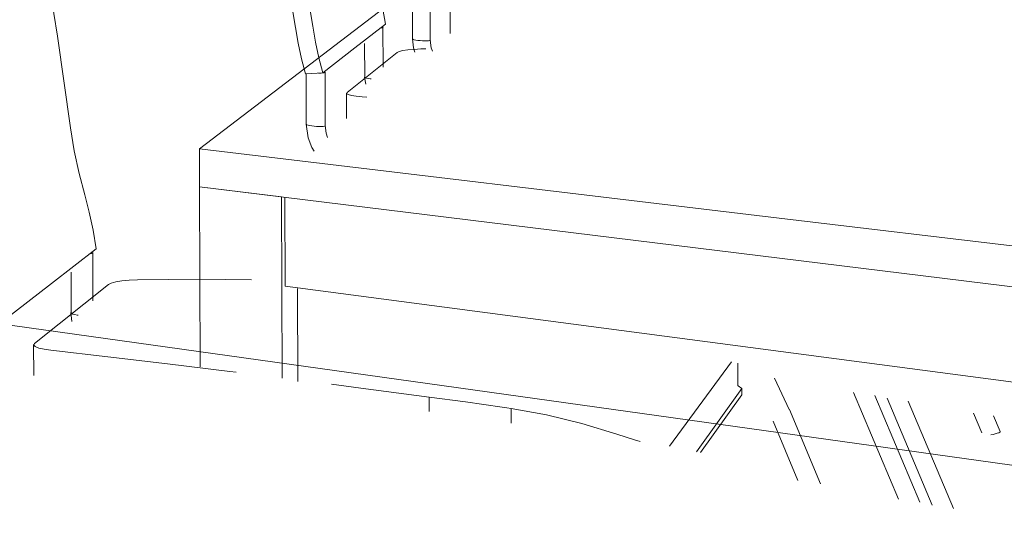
# Model space of a CAD drawing. Header units: metres. Extents: x -32 to 90, y -28 to 32.
# Tile 122 of 148: x 90.08421 to 90.08945, y 1.76875 to 1.77149. Entities that reach past the tile are written whole.
import ezdxf

# ---------------------------------------------------------------- set-up
doc = ezdxf.new("R2010")
doc.units = ezdxf.units.M
doc.layers.add('I-FURN', color=30, linetype='Continuous', lineweight=18)

msp = doc.modelspace()

# ---------------------------------------------------------------- linework, layer by layer
at = {"layer": 'I-FURN', "lineweight": 9}
for p, q in [((90.0868432, 1.7720844), (90.0851634, 1.7708003)), ((90.0862986, 1.7713868), (90.0862977, 1.7716359)), ((90.0863927, 1.7716438), (90.0863936, 1.7713798)), ((90.086499, 1.7714143), (90.0864985, 1.7715404)), ((90.0859912, 1.7713381), (90.0861542, 1.7714647)), ((90.0861411, 1.7714482), (90.0861418, 1.7712355)), ((90.085821, 1.7712058), (90.0859912, 1.7713381)), ((90.0860441, 1.7711824), (90.0860435, 1.7713609)), ((90.0863939, 1.7713804), (90.0863936, 1.7713787)), ((90.0862174, 1.7713143), (90.0859502, 1.7710996)), ((90.0863701, 1.7713332), (90.0863433, 1.7713324)), ((90.0857288, 1.7712), (90.085821, 1.7712058)), ((90.0857322, 1.770932), (90.0857313, 1.7711998)), ((90.0858328, 1.7712085), (90.0858338, 1.7709239)), ((90.0860495, 1.7711441), (90.0860435, 1.7711826)), ((90.0859472, 1.7709612), (90.0859468, 1.7710967)), ((90.0860302, 1.7710772), (90.086055, 1.7710754)), ((90.0858342, 1.7709246), (90.0858336, 1.7709225)), ((90.0851634, 1.7708003), (90.088253, 1.7704307)), ((90.0851634, 1.7708003), (90.0851641, 1.7705975)), ((90.0851641, 1.7705975), (90.0856013, 1.7705436)), ((90.0851672, 1.7696379), (90.0851641, 1.7705975)), ((90.0882538, 1.7702163), (90.0851641, 1.7705975)), ((90.0856013, 1.7705436), (90.0856014, 1.7705436)), ((90.0856013, 1.7705436), (90.0856045, 1.7695762)), ((90.0856181, 1.7705405), (90.0856196, 1.770068)), ((90.088253, 1.7704307), (90.0924782, 1.7699252)), ((90.0843744, 1.7700819), (90.0846128, 1.7702672)), ((90.0845946, 1.7702456), (90.0845954, 1.7699884)), ((90.0924782, 1.7696951), (90.0882538, 1.7702163)), ((90.0844799, 1.7699261), (90.0844792, 1.7701419)), ((90.0841229, 1.7698866), (90.0843744, 1.7700819)), ((90.0846783, 1.7700771), (90.0842854, 1.7697612)), ((90.0924835, 1.7691613), (90.0856196, 1.770068)), ((90.0856858, 1.770055), (90.0856875, 1.7695588)), ((90.0844789, 1.7699265), (90.0844843, 1.7698785)), ((90.0920977, 1.7687493), (90.0839663, 1.7698852)), ((90.0842805, 1.7695918), (90.08428, 1.7697556)), ((90.0876672, 1.7692146), (90.0879991, 1.7696638)), ((90.0880324, 1.7695365), (90.088032, 1.769657)), ((90.088227, 1.7695773), (90.0883061, 1.7694102)), ((90.0878118, 1.7691846), (90.0880536, 1.7695214)), ((90.0880536, 1.7695214), (90.0880338, 1.7695358)), ((90.0880538, 1.7694886), (90.0880536, 1.7695214)), ((90.0863876, 1.7694757), (90.0863878, 1.7693994)), ((90.087833, 1.7691799), (90.0880538, 1.7694886)), ((90.0888874, 1.7689321), (90.0886488, 1.7695004)), ((90.0887628, 1.7694849), (90.0890023, 1.7689154)), ((90.0890678, 1.7688989), (90.0888275, 1.7694695)), ((90.0889397, 1.7694543), (90.0891809, 1.7688825)), ((90.0868248, 1.7693372), (90.0868245, 1.7694157)), ((90.0883069, 1.7694098), (90.0884723, 1.7690132)), ((90.0883518, 1.7690307), (90.08822, 1.7693472)), ((90.0893324, 1.7692844), (90.0892875, 1.7693902)), ((90.0893948, 1.7693756), (90.08943, 1.7692927)), ((90.08943, 1.7692933), (90.0894305, 1.7692914))]:
    msp.add_line(p, q, dxfattribs=at)
for points in [[(90.0844771, 1.7709117, 0), (90.0844074, 1.7714002, 0), (90.0843283, 1.7718869, 0), (90.08424, 1.7723704, 0)], [(90.0857007, 1.7717618, 0), (90.0857269, 1.7716628, 0), (90.0857494, 1.7715588, 0), (90.0857673, 1.7714537, 0)], [(90.0856754, 1.7714476, 0), (90.0856575, 1.7715525, 0), (90.0856351, 1.7716563, 0), (90.085609, 1.7717551, 0)], [(90.0861542, 1.7714647, 0), (90.0861401, 1.7715455, 0), (90.0861226, 1.7716256, 0), (90.0861025, 1.7717018, 0)], [(90.0857288, 1.7712, 0), (90.0857078, 1.7712795, 0), (90.0856897, 1.7713632, 0), (90.0856754, 1.7714476, 0)], [(90.0857673, 1.7714537, 0), (90.0857818, 1.7713692, 0), (90.0857999, 1.7712854, 0), (90.085821, 1.7712058, 0)], [(90.0861305, 1.7714445, 0), (90.0861373, 1.7714455, 0), (90.086141, 1.771447, 0)], [(90.086141, 1.771447, 0), (90.0861415, 1.7714488, 0), (90.0861386, 1.7714509, 0)], [(90.086298, 1.771387, 0), (90.0863037, 1.7713382, 0), (90.0863108, 1.7713152, 0)], [(90.0863936, 1.7713787, 0), (90.08639, 1.7713772, 0), (90.0863835, 1.7713761, 0), (90.0863744, 1.7713756, 0), (90.0863635, 1.7713755, 0), (90.0863514, 1.7713759, 0), (90.086339, 1.7713769, 0), (90.0863271, 1.7713782, 0), (90.0863165, 1.7713799, 0), (90.086308, 1.7713818, 0), (90.0863022, 1.7713838, 0), (90.0862994, 1.7713858, 0), (90.0862998, 1.7713875, 0)], [(90.086393, 1.77138, 0), (90.0863986, 1.771339, 0), (90.0864053, 1.7713211, 0)], [(90.0863433, 1.7713324, 0), (90.086307, 1.7713306, 0), (90.0862745, 1.7713277, 0), (90.0862477, 1.7713238, 0), (90.0862282, 1.7713193, 0), (90.0862174, 1.7713143, 0)], [(90.0857979, 1.771204, 0), (90.0857999, 1.7712039, 0), (90.0858117, 1.7712039, 0), (90.0858215, 1.7712044, 0), (90.0858287, 1.7712055, 0), (90.0858327, 1.7712071, 0)], [(90.0858327, 1.7712071, 0), (90.0858333, 1.7712091, 0), (90.0858304, 1.7712113, 0)], [(90.0860782, 1.7711726, 0), (90.0860732, 1.7711733, 0), (90.0860623, 1.7711751, 0), (90.0860536, 1.7711771, 0), (90.0860477, 1.7711793, 0), (90.0860449, 1.7711813, 0), (90.0860454, 1.7711832, 0)], [(90.0859502, 1.7710996, 0), (90.0859483, 1.7710941, 0), (90.0859561, 1.7710889, 0), (90.0859732, 1.7710842, 0), (90.0859984, 1.7710802, 0), (90.0860302, 1.7710772, 0)], [(90.0857744, 1.7707875, 0), (90.0857629, 1.7708067, 0), (90.0857428, 1.7708585, 0), (90.0857315, 1.7709322, 0)], [(90.0858336, 1.7709225, 0), (90.0858296, 1.7709208, 0), (90.0858225, 1.7709196, 0), (90.0858127, 1.770919, 0), (90.0858009, 1.7709189, 0), (90.0857879, 1.7709194, 0), (90.0857747, 1.7709205, 0), (90.085762, 1.7709221, 0), (90.0857508, 1.7709241, 0), (90.0857419, 1.7709263, 0), (90.0857358, 1.7709286, 0), (90.085733, 1.7709309, 0), (90.0857328, 1.7709317, 0)], [(90.0858462, 1.7708605, 0), (90.0858383, 1.7708834, 0), (90.0858331, 1.7709242, 0)], [(90.0845523, 1.7705546, 0), (90.0845219, 1.770669, 0), (90.0844965, 1.7707897, 0), (90.0844771, 1.7709117, 0)], [(90.0846128, 1.7702672, 0), (90.0845971, 1.7703658, 0), (90.0845767, 1.7704628, 0), (90.0845523, 1.7705546, 0)], [(90.0845804, 1.7702399, 0), (90.084589, 1.7702414, 0), (90.084594, 1.7702435, 0)], [(90.084594, 1.7702435, 0), (90.0845951, 1.7702462, 0), (90.0845923, 1.7702492, 0)], [(90.084833, 1.7701011, 0), (90.0847896, 1.7700992, 0), (90.0847503, 1.7700957, 0), (90.0847173, 1.7700905, 0), (90.0846928, 1.7700842, 0), (90.0846783, 1.7700771, 0)], [(90.0854407, 1.770101, 0), (90.0851644, 1.770104, 0), (90.084833, 1.7701011, 0)], [(90.0845178, 1.7699121, 0), (90.084512, 1.7699131, 0), (90.0844996, 1.7699158, 0), (90.0844897, 1.7699188, 0), (90.0844832, 1.7699219, 0), (90.0844805, 1.769925, 0), (90.0844804, 1.7699258, 0)], [(90.0842854, 1.7697612, 0), (90.0842811, 1.769753, 0), (90.0842884, 1.7697449, 0), (90.0843069, 1.7697373, 0), (90.0843353, 1.7697306, 0), (90.0843721, 1.7697253, 0)], [(90.0843721, 1.7697253, 0), (90.084676, 1.7696903, 0), (90.0849938, 1.7696528, 0), (90.0853248, 1.7696126, 0), (90.0853593, 1.7696084, 0)], [(90.0858677, 1.7695442, 0), (90.0860228, 1.7695241, 0), (90.0863876, 1.7694757, 0)], [(90.0867767, 1.7694229, 0), (90.0865813, 1.7694501, 0), (90.0863876, 1.7694757, 0)], [(90.0868245, 1.7694157, 0), (90.0868007, 1.7694194, 0), (90.0867767, 1.7694229, 0)], [(90.0868245, 1.7694157, 0), (90.0870122, 1.7693812, 0), (90.0872001, 1.7693355, 0), (90.0873871, 1.7692787, 0)], [(90.0873871, 1.7692787, 0), (90.0874818, 1.7692478, 0), (90.0875122, 1.7692382, 0)], [(90.0894305, 1.7692914, 0), (90.0894277, 1.7692889, 0), (90.089422, 1.769286, 0), (90.0894137, 1.769283, 0), (90.0894033, 1.7692799, 0), (90.0893917, 1.7692771, 0), (90.0893795, 1.7692747, 0)]]:
    msp.add_polyline3d(points, dxfattribs=at)

doc.saveas('drawing.dxf')
